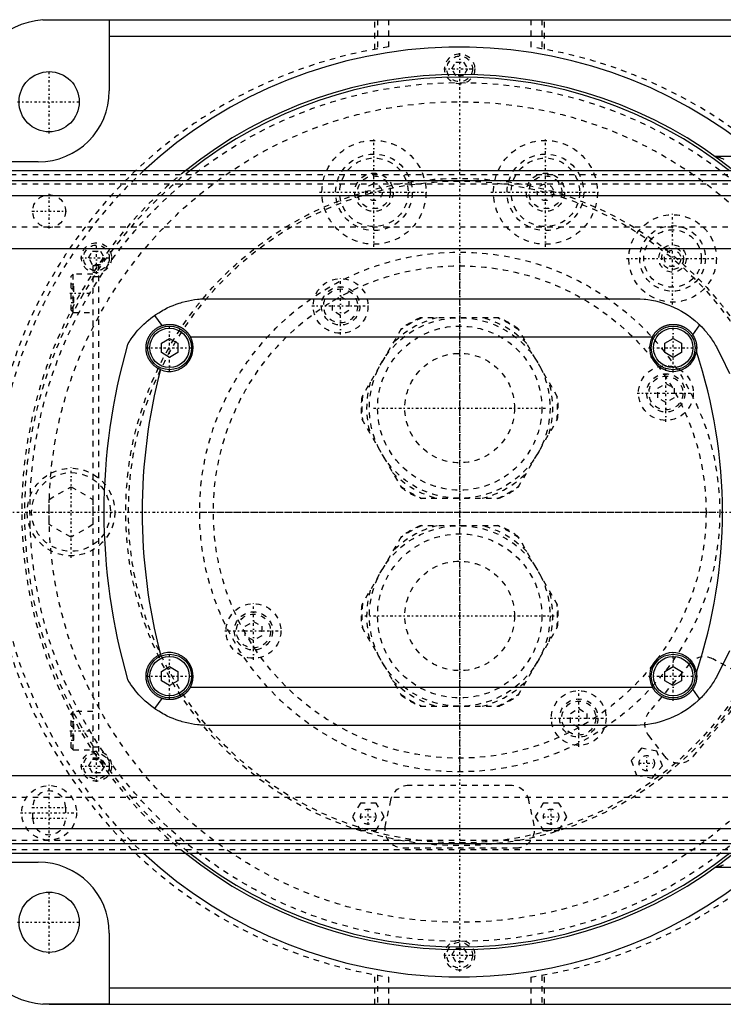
# Model space of a CAD drawing. Extents: x -602 to 139, y -105 to 105.
# Tile 12 of 13: x -80 to 48, y -90 to 90. Entities that reach past the tile are written whole.
import ezdxf

# ---------------------------------------------------------------- set-up
doc = ezdxf.new("R2010")
doc.units = 0
doc.linetypes.add('CENTER', pattern=[1.5, 0.45, -0.5, 0.05, -0.5])
doc.linetypes.add('DASHED', pattern=[2, 1, -1])
for name, color, linetype in [('AM_0', 7, 'CONTINUOUS'), ('AM_3', 7, 'DASHED'), ('AM_7', 7, 'CENTER')]:
    doc.layers.add(name, color=color, linetype=linetype)

msp = doc.modelspace()

# ---------------------------------------------------------------- linework, layer by layer
at = {"layer": 'AM_0', "color": 7, "linetype": 'CONTINUOUS'}
for p, q in [((-75, 90), (75, 90)), ((-76.12, 89.96), (-64, 89.96)), ((-64, 89.96), (-64, 77)), ((-64, 87), (64, 87)), ((123, 65), (46.64, 65)), ((-77, 64), (-89.96, 64)), ((50, 62.39), (-340, 62.39)), ((-340, 60.6), (50, 60.6)), ((-340, 57.89), (50, 57.89)), ((-340, 48.19), (50, 48.19)), ((-46, 39), (32, 39)), ((-55.72, 35.94), (-54.39, 34.07)), ((42.58, 32.38), (43.84, 34.2)), ((-54.5, 30.87), (-53, 31.73)), ((-54.5, 29.13), (-54.5, 30.87)), ((-53, 31.73), (-51.5, 30.87)), ((-51.5, 30.87), (-51.5, 29.13)), ((-49.19, 32), (35.19, 32)), ((37.5, 30.87), (39, 31.73)), ((37.5, 29.13), (37.5, 30.87)), ((39, 31.73), (40.5, 30.87)), ((40.5, 30.87), (40.5, 29.13)), ((-53, 28.27), (-54.5, 29.13)), ((-51.5, 29.13), (-53, 28.27)), ((39, 28.27), (37.5, 29.13)), ((40.5, 29.13), (39, 28.27)), ((-54.5, -29.13), (-53, -28.27)), ((-53, -28.27), (-51.5, -29.13)), ((37.5, -29.13), (39, -28.27)), ((39, -28.27), (40.5, -29.13)), ((-54.5, -30.87), (-54.5, -29.13)), ((-51.5, -29.13), (-51.5, -30.87)), ((37.5, -30.87), (37.5, -29.13)), ((40.5, -29.13), (40.5, -30.87)), ((-53, -31.73), (-54.5, -30.87)), ((-51.5, -30.87), (-53, -31.73)), ((-49.19, -32), (35.19, -32)), ((39, -31.73), (37.5, -30.87)), ((40.5, -30.87), (39, -31.73)), ((43.84, -34.2), (42.58, -32.38)), ((-54.39, -34.07), (-55.72, -35.94)), ((32, -39), (-46, -39)), ((-340, -48.19), (50, -48.19)), ((-340, -57.89), (50, -57.89)), ((-340, -60.6), (50, -60.6)), ((-340, -62.39), (50, -62.39)), ((-89.96, -64), (-77, -64)), ((123, -65), (46.64, -65)), ((-64, -77), (-64, -89.96)), ((-64, -87), (64, -87)), ((-64, -89.96), (-76.12, -89.96)), ((-75, -90), (75, -90))]:
    msp.add_line(p, q, dxfattribs=at)
for points in [[(-76.12, 89.96, 0), (-75.93, 89.97, 0), (-75.56, 89.99, 0), (-75.18, 90, 0), (-75, 90, 0)], [(-55.72, 35.94, 0), (-55.48, 36.11, 0), (-54.98, 36.44, 0), (-54.46, 36.74, 0), (-54.2, 36.89, 0), (-53.94, 37.03, 0), (-53.41, 37.3, 0), (-52.88, 37.55, 0), (-52.33, 37.78, 0), (-51.78, 37.99, 0), (-51.23, 38.18, 0), (-50.95, 38.26, 0), (-50.68, 38.34, 0), (-50.12, 38.49, 0), (-49.56, 38.62, 0), (-49, 38.73, 0), (-48.45, 38.82, 0), (-47.89, 38.89, 0), (-47.62, 38.92, 0), (-47.34, 38.95, 0), (-46.8, 38.98, 0), (-46.27, 39, 0), (-46, 39, 0)], [(32, 39, 0), (32.33, 39, 0), (33, 38.97, 0), (33.69, 38.92, 0), (34.03, 38.88, 0), (34.38, 38.83, 0), (35.07, 38.72, 0), (35.77, 38.58, 0), (36.46, 38.4, 0), (37.16, 38.2, 0), (37.85, 37.96, 0), (38.19, 37.83, 0), (38.53, 37.7, 0), (39.21, 37.4, 0), (39.87, 37.07, 0), (40.52, 36.71, 0), (41.16, 36.32, 0), (41.78, 35.91, 0), (42.08, 35.69, 0), (42.38, 35.46, 0), (42.96, 34.99, 0), (43.55, 34.48, 0), (43.84, 34.2, 0)], [(-60.65, 30.62, 0), (-60.65, 30.62, 0), (-60.65, 30.62, 0), (-60.65, 30.63, 0), (-60.64, 30.63, 0), (-60.64, 30.64, 0), (-60.64, 30.65, 0), (-60.63, 30.66, 0), (-60.62, 30.68, 0), (-60.61, 30.7, 0), (-60.59, 30.72, 0), (-60.59, 30.73, 0), (-60.58, 30.74, 0), (-60.57, 30.76, 0), (-60.55, 30.79, 0), (-60.53, 30.82, 0), (-60.52, 30.85, 0), (-60.5, 30.88, 0), (-60.49, 30.9, 0), (-60.48, 30.91, 0), (-60.45, 30.95, 0), (-60.43, 30.98, 0), (-60.42, 31, 0), (-60.41, 31.02, 0), (-60.39, 31.06, 0), (-60.36, 31.09, 0), (-60.35, 31.11, 0), (-60.34, 31.13, 0), (-60.31, 31.17, 0), (-60.29, 31.21, 0), (-60.26, 31.26, 0), (-60.23, 31.3, 0), (-60.2, 31.34, 0), (-60.19, 31.36, 0), (-60.17, 31.39, 0), (-60.14, 31.43, 0), (-60.11, 31.48, 0), (-60.01, 31.64, 0), (-59.81, 31.91, 0), (-59.59, 32.21, 0), (-59.35, 32.53, 0), (-59.21, 32.7, 0), (-59.07, 32.87, 0), (-58.77, 33.22, 0), (-58.43, 33.59, 0), (-58.07, 33.97, 0), (-57.69, 34.35, 0), (-57.28, 34.72, 0), (-57.07, 34.9, 0), (-56.86, 35.08, 0), (-56.41, 35.44, 0), (-55.96, 35.78, 0), (-55.72, 35.94, 0)], [(-54.39, 34.07, 0), (-54.36, 34.08, 0), (-54.31, 34.1, 0), (-54.26, 34.11, 0), (-54.23, 34.12, 0), (-54.2, 34.13, 0), (-54.15, 34.14, 0), (-54.09, 34.16, 0), (-54.03, 34.17, 0), (-53.98, 34.19, 0), (-53.92, 34.2, 0), (-53.9, 34.21, 0), (-53.87, 34.21, 0), (-53.81, 34.22, 0), (-53.76, 34.23, 0), (-53.7, 34.24, 0), (-53.64, 34.25, 0), (-53.59, 34.26, 0), (-53.56, 34.26, 0), (-53.53, 34.27, 0), (-53.48, 34.27, 0), (-53.42, 34.28, 0), (-53.39, 34.28, 0), (-53.37, 34.28, 0), (-53.31, 34.29, 0), (-53.25, 34.29, 0), (-53.23, 34.29, 0), (-53.2, 34.3, 0), (-53.14, 34.3, 0), (-53.09, 34.3, 0), (-53.03, 34.3, 0), (-52.98, 34.3, 0), (-52.93, 34.3, 0), (-52.9, 34.3, 0), (-52.87, 34.3, 0), (-52.82, 34.3, 0), (-52.76, 34.29, 0), (-52.7, 34.29, 0), (-52.65, 34.29, 0), (-52.59, 34.28, 0), (-52.57, 34.28, 0), (-52.54, 34.28, 0), (-52.48, 34.27, 0), (-52.43, 34.26, 0), (-52.37, 34.25, 0), (-52.31, 34.25, 0), (-52.26, 34.24, 0), (-52.23, 34.23, 0), (-52.2, 34.23, 0), (-52.15, 34.21, 0), (-52.09, 34.2, 0), (-52.04, 34.19, 0), (-51.98, 34.18, 0), (-51.92, 34.16, 0), (-51.9, 34.16, 0), (-51.87, 34.15, 0), (-51.81, 34.13, 0), (-51.76, 34.12, 0), (-51.7, 34.1, 0), (-51.65, 34.08, 0), (-51.6, 34.06, 0), (-51.57, 34.05, 0), (-51.54, 34.05, 0), (-51.49, 34.03, 0), (-51.43, 34, 0), (-51.41, 33.99, 0), (-51.38, 33.98, 0), (-51.33, 33.96, 0), (-51.28, 33.94, 0), (-51.25, 33.93, 0), (-51.22, 33.92, 0), (-51.17, 33.89, 0), (-51.12, 33.87, 0), (-51.07, 33.84, 0), (-51.02, 33.82, 0), (-50.97, 33.79, 0), (-50.94, 33.77, 0), (-50.92, 33.76, 0), (-50.87, 33.73, 0), (-50.82, 33.7, 0), (-50.77, 33.68, 0), (-50.72, 33.65, 0), (-50.67, 33.61, 0), (-50.65, 33.6, 0), (-50.62, 33.58, 0), (-50.58, 33.55, 0), (-50.53, 33.52, 0), (-50.48, 33.49, 0), (-50.44, 33.45, 0), (-50.39, 33.42, 0), (-50.37, 33.4, 0), (-50.35, 33.39, 0), (-50.31, 33.35, 0), (-50.26, 33.32, 0), (-50.22, 33.28, 0), (-50.18, 33.24, 0), (-50.14, 33.21, 0), (-50.12, 33.19, 0), (-50.09, 33.17, 0), (-50.05, 33.13, 0), (-50.01, 33.09, 0), (-49.98, 33.06, 0), (-49.94, 33.02, 0), (-49.9, 32.98, 0), (-49.88, 32.96, 0), (-49.86, 32.94, 0), (-49.82, 32.9, 0), (-49.79, 32.86, 0), (-49.77, 32.84, 0), (-49.75, 32.82, 0), (-49.72, 32.77, 0), (-49.68, 32.73, 0), (-49.66, 32.71, 0), (-49.64, 32.69, 0), (-49.61, 32.64, 0), (-49.58, 32.6, 0), (-49.54, 32.56, 0), (-49.51, 32.51, 0), (-49.48, 32.46, 0), (-49.46, 32.44, 0), (-49.44, 32.42, 0), (-49.41, 32.37, 0), (-49.38, 32.32, 0), (-49.35, 32.27, 0), (-49.32, 32.22, 0), (-49.29, 32.18, 0), (-49.28, 32.15, 0), (-49.26, 32.13, 0), (-49.23, 32.08, 0), (-49.21, 32.03, 0), (-49.19, 32, 0)], [(35.19, 32, 0), (35.21, 32.04, 0), (35.25, 32.11, 0), (35.3, 32.18, 0), (35.32, 32.22, 0), (35.34, 32.25, 0), (35.38, 32.33, 0), (35.43, 32.4, 0), (35.48, 32.46, 0), (35.52, 32.53, 0), (35.57, 32.6, 0), (35.6, 32.63, 0), (35.62, 32.66, 0), (35.67, 32.73, 0), (35.73, 32.79, 0), (35.78, 32.85, 0), (35.83, 32.91, 0), (35.89, 32.97, 0), (35.92, 33, 0), (35.94, 33.03, 0), (36, 33.08, 0), (36.06, 33.14, 0), (36.09, 33.16, 0), (36.12, 33.19, 0), (36.18, 33.25, 0), (36.24, 33.3, 0), (36.27, 33.32, 0), (36.3, 33.35, 0), (36.37, 33.4, 0), (36.43, 33.45, 0), (36.5, 33.5, 0), (36.57, 33.55, 0), (36.64, 33.59, 0), (36.67, 33.62, 0), (36.71, 33.64, 0), (36.78, 33.68, 0), (36.85, 33.72, 0), (36.92, 33.77, 0), (37, 33.8, 0), (37.07, 33.84, 0), (37.11, 33.86, 0), (37.15, 33.88, 0), (37.22, 33.92, 0), (37.3, 33.95, 0), (37.38, 33.98, 0), (37.46, 34.01, 0), (37.53, 34.04, 0), (37.57, 34.06, 0), (37.61, 34.07, 0), (37.69, 34.1, 0), (37.77, 34.12, 0), (37.85, 34.14, 0), (37.93, 34.17, 0), (38.02, 34.19, 0), (38.06, 34.2, 0), (38.1, 34.2, 0), (38.18, 34.22, 0), (38.26, 34.24, 0), (38.34, 34.25, 0), (38.42, 34.26, 0), (38.51, 34.27, 0), (38.55, 34.28, 0), (38.59, 34.28, 0), (38.67, 34.29, 0), (38.75, 34.29, 0), (38.79, 34.29, 0), (38.83, 34.3, 0), (38.91, 34.3, 0), (38.99, 34.3, 0), (39.03, 34.3, 0), (39.07, 34.3, 0), (39.15, 34.3, 0), (39.23, 34.29, 0), (39.31, 34.29, 0), (39.39, 34.28, 0), (39.48, 34.27, 0), (39.52, 34.27, 0), (39.56, 34.26, 0), (39.64, 34.25, 0), (39.72, 34.24, 0), (39.8, 34.22, 0), (39.88, 34.21, 0), (39.97, 34.19, 0), (40.01, 34.18, 0), (40.05, 34.17, 0), (40.13, 34.15, 0), (40.21, 34.13, 0), (40.29, 34.1, 0), (40.37, 34.08, 0), (40.45, 34.05, 0), (40.49, 34.03, 0), (40.53, 34.02, 0), (40.61, 33.99, 0), (40.68, 33.96, 0), (40.76, 33.92, 0), (40.84, 33.89, 0), (40.91, 33.85, 0), (40.95, 33.83, 0), (40.99, 33.81, 0), (41.06, 33.77, 0), (41.13, 33.73, 0), (41.21, 33.69, 0), (41.28, 33.65, 0), (41.35, 33.6, 0), (41.38, 33.58, 0), (41.42, 33.56, 0), (41.48, 33.51, 0), (41.55, 33.46, 0), (41.58, 33.44, 0), (41.62, 33.41, 0), (41.68, 33.36, 0), (41.75, 33.31, 0), (41.78, 33.28, 0), (41.81, 33.26, 0), (41.87, 33.2, 0), (41.93, 33.15, 0), (41.99, 33.09, 0), (42.04, 33.04, 0), (42.1, 32.98, 0), (42.13, 32.95, 0), (42.15, 32.92, 0), (42.21, 32.86, 0), (42.26, 32.8, 0), (42.31, 32.74, 0), (42.36, 32.68, 0), (42.42, 32.61, 0), (42.44, 32.58, 0), (42.46, 32.55, 0), (42.51, 32.48, 0), (42.56, 32.41, 0), (42.58, 32.38, 0)], [(-54.66, 26.03, 0), (-54.7, 26.05, 0), (-54.79, 26.09, 0), (-54.88, 26.13, 0), (-54.92, 26.15, 0), (-54.97, 26.18, 0), (-55.05, 26.22, 0), (-55.14, 26.27, 0), (-55.22, 26.32, 0), (-55.31, 26.37, 0), (-55.39, 26.42, 0), (-55.43, 26.45, 0), (-55.47, 26.48, 0), (-55.55, 26.54, 0), (-55.63, 26.59, 0), (-55.7, 26.66, 0), (-55.78, 26.72, 0), (-55.85, 26.78, 0), (-55.89, 26.81, 0), (-55.92, 26.84, 0), (-55.99, 26.91, 0), (-56.06, 26.98, 0), (-56.09, 27.01, 0), (-56.13, 27.05, 0), (-56.19, 27.12, 0), (-56.26, 27.19, 0), (-56.29, 27.23, 0), (-56.32, 27.26, 0), (-56.38, 27.34, 0), (-56.44, 27.41, 0), (-56.49, 27.49, 0), (-56.55, 27.57, 0), (-56.6, 27.65, 0), (-56.63, 27.69, 0), (-56.65, 27.73, 0), (-56.7, 27.81, 0), (-56.75, 27.89, 0), (-56.79, 27.98, 0), (-56.84, 28.06, 0), (-56.88, 28.14, 0), (-56.9, 28.19, 0), (-56.92, 28.23, 0), (-56.96, 28.32, 0), (-56.99, 28.41, 0), (-57.03, 28.49, 0), (-57.06, 28.58, 0), (-57.09, 28.67, 0), (-57.1, 28.72, 0), (-57.12, 28.76, 0), (-57.15, 28.86, 0), (-57.17, 28.95, 0), (-57.19, 29.04, 0), (-57.21, 29.13, 0), (-57.23, 29.23, 0), (-57.24, 29.27, 0), (-57.25, 29.32, 0), (-57.26, 29.42, 0), (-57.27, 29.51, 0), (-57.28, 29.61, 0), (-57.29, 29.7, 0), (-57.3, 29.8, 0), (-57.3, 29.85, 0), (-57.3, 29.89, 0), (-57.3, 29.99, 0), (-57.3, 30.09, 0), (-57.3, 30.14, 0), (-57.3, 30.18, 0), (-57.29, 30.28, 0), (-57.28, 30.38, 0), (-57.28, 30.43, 0), (-57.27, 30.48, 0), (-57.26, 30.57, 0), (-57.25, 30.67, 0), (-57.23, 30.77, 0), (-57.21, 30.86, 0), (-57.19, 30.96, 0), (-57.18, 31.01, 0), (-57.17, 31.05, 0), (-57.14, 31.15, 0), (-57.12, 31.24, 0), (-57.09, 31.33, 0), (-57.06, 31.43, 0), (-57.02, 31.52, 0), (-57.01, 31.56, 0), (-56.99, 31.61, 0), (-56.95, 31.7, 0), (-56.91, 31.79, 0), (-56.87, 31.87, 0), (-56.83, 31.96, 0), (-56.78, 32.05, 0), (-56.76, 32.09, 0), (-56.73, 32.13, 0), (-56.68, 32.22, 0), (-56.63, 32.3, 0), (-56.58, 32.38, 0), (-56.53, 32.46, 0), (-56.47, 32.54, 0), (-56.44, 32.58, 0), (-56.41, 32.62, 0), (-56.35, 32.69, 0), (-56.29, 32.77, 0), (-56.23, 32.84, 0), (-56.17, 32.91, 0), (-56.1, 32.98, 0), (-56.07, 33.01, 0), (-56.03, 33.05, 0), (-55.97, 33.11, 0), (-55.9, 33.18, 0), (-55.86, 33.21, 0), (-55.82, 33.24, 0), (-55.75, 33.3, 0), (-55.68, 33.36, 0), (-55.64, 33.39, 0), (-55.6, 33.42, 0), (-55.53, 33.48, 0), (-55.45, 33.53, 0), (-55.37, 33.59, 0), (-55.29, 33.64, 0), (-55.21, 33.69, 0), (-55.17, 33.71, 0), (-55.13, 33.74, 0), (-55.05, 33.78, 0), (-54.96, 33.83, 0), (-54.88, 33.87, 0), (-54.79, 33.91, 0), (-54.7, 33.95, 0), (-54.66, 33.97, 0), (-54.62, 33.99, 0), (-54.53, 34.02, 0), (-54.44, 34.05, 0), (-54.39, 34.07, 0)], [(43.84, 34.2, 0), (43.95, 34.1, 0), (44.15, 33.89, 0), (44.35, 33.68, 0), (44.45, 33.58, 0), (44.55, 33.47, 0), (44.74, 33.26, 0), (44.93, 33.04, 0), (45.12, 32.82, 0), (45.3, 32.59, 0), (45.48, 32.36, 0), (45.57, 32.25, 0), (45.65, 32.13, 0), (45.82, 31.9, 0), (45.99, 31.66, 0), (46.15, 31.42, 0), (46.31, 31.17, 0), (46.47, 30.93, 0), (46.54, 30.8, 0), (46.62, 30.68, 0), (46.76, 30.43, 0), (46.91, 30.17, 0), (46.98, 30.04, 0)], [(42.58, 32.38, 0), (42.63, 32.3, 0), (42.72, 32.15, 0), (42.81, 32, 0), (42.85, 31.92, 0), (42.89, 31.84, 0), (42.96, 31.68, 0), (43.03, 31.51, 0), (43.08, 31.35, 0), (43.14, 31.18, 0), (43.18, 31.01, 0), (43.2, 30.92, 0), (43.22, 30.84, 0), (43.25, 30.66, 0), (43.27, 30.49, 0), (43.29, 30.31, 0), (43.3, 30.13, 0), (43.3, 29.96, 0), (43.3, 29.87, 0), (43.29, 29.78, 0), (43.28, 29.61, 0), (43.26, 29.43, 0), (43.25, 29.34, 0)], [(46.98, 30.04, 0), (47.78, 28.5, 0), (49.26, 25.34, 0)], [(-54.39, -34.07, 0), (-54.44, -34.05, 0), (-54.53, -34.02, 0), (-54.62, -33.99, 0), (-54.66, -33.97, 0), (-54.7, -33.95, 0), (-54.79, -33.91, 0), (-54.88, -33.87, 0), (-54.96, -33.83, 0), (-55.05, -33.78, 0), (-55.13, -33.74, 0), (-55.17, -33.71, 0), (-55.21, -33.69, 0), (-55.29, -33.64, 0), (-55.37, -33.59, 0), (-55.45, -33.53, 0), (-55.53, -33.48, 0), (-55.6, -33.42, 0), (-55.64, -33.39, 0), (-55.68, -33.36, 0), (-55.75, -33.3, 0), (-55.82, -33.24, 0), (-55.86, -33.21, 0), (-55.9, -33.18, 0), (-55.96, -33.11, 0), (-56.03, -33.05, 0), (-56.07, -33.01, 0), (-56.1, -32.98, 0), (-56.17, -32.91, 0), (-56.23, -32.84, 0), (-56.29, -32.77, 0), (-56.35, -32.69, 0), (-56.41, -32.62, 0), (-56.44, -32.58, 0), (-56.47, -32.54, 0), (-56.53, -32.46, 0), (-56.58, -32.38, 0), (-56.63, -32.3, 0), (-56.69, -32.22, 0), (-56.73, -32.13, 0), (-56.76, -32.09, 0), (-56.78, -32.05, 0), (-56.83, -31.96, 0), (-56.87, -31.87, 0), (-56.91, -31.79, 0), (-56.95, -31.7, 0), (-56.99, -31.61, 0), (-57.01, -31.56, 0), (-57.02, -31.52, 0), (-57.06, -31.43, 0), (-57.09, -31.33, 0), (-57.12, -31.24, 0), (-57.14, -31.14, 0), (-57.17, -31.05, 0), (-57.18, -31, 0), (-57.19, -30.95, 0), (-57.21, -30.86, 0), (-57.23, -30.76, 0), (-57.25, -30.67, 0), (-57.26, -30.57, 0), (-57.27, -30.47, 0), (-57.28, -30.43, 0), (-57.28, -30.38, 0), (-57.29, -30.28, 0), (-57.3, -30.18, 0), (-57.3, -30.14, 0), (-57.3, -30.09, 0), (-57.3, -29.99, 0), (-57.3, -29.9, 0), (-57.3, -29.85, 0), (-57.3, -29.8, 0), (-57.29, -29.7, 0), (-57.28, -29.61, 0), (-57.27, -29.51, 0), (-57.26, -29.42, 0), (-57.25, -29.32, 0), (-57.24, -29.27, 0), (-57.23, -29.23, 0), (-57.21, -29.13, 0), (-57.19, -29.04, 0), (-57.17, -28.95, 0), (-57.14, -28.86, 0), (-57.12, -28.76, 0), (-57.1, -28.72, 0), (-57.09, -28.67, 0), (-57.06, -28.58, 0), (-57.03, -28.49, 0), (-56.99, -28.41, 0), (-56.96, -28.32, 0), (-56.92, -28.23, 0), (-56.9, -28.19, 0), (-56.88, -28.14, 0), (-56.84, -28.06, 0), (-56.79, -27.98, 0), (-56.75, -27.89, 0), (-56.7, -27.81, 0), (-56.65, -27.73, 0), (-56.63, -27.69, 0), (-56.6, -27.65, 0), (-56.55, -27.57, 0), (-56.49, -27.49, 0), (-56.44, -27.41, 0), (-56.38, -27.34, 0), (-56.32, -27.26, 0), (-56.29, -27.23, 0), (-56.26, -27.19, 0), (-56.19, -27.12, 0), (-56.13, -27.05, 0), (-56.09, -27.01, 0), (-56.06, -26.98, 0), (-55.99, -26.91, 0), (-55.92, -26.84, 0), (-55.89, -26.81, 0), (-55.85, -26.78, 0), (-55.78, -26.72, 0), (-55.7, -26.65, 0), (-55.63, -26.59, 0), (-55.55, -26.54, 0), (-55.47, -26.48, 0), (-55.43, -26.45, 0), (-55.39, -26.42, 0), (-55.31, -26.37, 0), (-55.22, -26.32, 0), (-55.14, -26.27, 0), (-55.05, -26.22, 0), (-54.97, -26.18, 0), (-54.92, -26.15, 0), (-54.88, -26.13, 0), (-54.79, -26.09, 0), (-54.7, -26.05, 0), (-54.66, -26.03, 0)], [(49.26, -25.35, 0), (47.78, -28.5, 0), (46.98, -30.04, 0)], [(43.25, -29.34, 0), (43.26, -29.43, 0), (43.28, -29.61, 0), (43.29, -29.78, 0), (43.3, -29.87, 0), (43.3, -29.96, 0), (43.3, -30.13, 0), (43.29, -30.31, 0), (43.27, -30.49, 0), (43.25, -30.66, 0), (43.22, -30.83, 0), (43.2, -30.92, 0), (43.18, -31.01, 0), (43.14, -31.18, 0), (43.08, -31.35, 0), (43.03, -31.51, 0), (42.96, -31.68, 0), (42.89, -31.84, 0), (42.85, -31.92, 0), (42.81, -32, 0), (42.72, -32.15, 0), (42.63, -32.3, 0), (42.58, -32.38, 0)], [(46.98, -30.04, 0), (46.91, -30.17, 0), (46.76, -30.43, 0), (46.61, -30.68, 0), (46.54, -30.81, 0), (46.46, -30.94, 0), (46.31, -31.18, 0), (46.15, -31.43, 0), (45.98, -31.67, 0), (45.81, -31.91, 0), (45.64, -32.14, 0), (45.56, -32.26, 0), (45.47, -32.37, 0), (45.29, -32.6, 0), (45.11, -32.82, 0), (44.92, -33.05, 0), (44.73, -33.26, 0), (44.54, -33.48, 0), (44.44, -33.58, 0), (44.35, -33.69, 0), (44.15, -33.89, 0), (43.94, -34.1, 0), (43.84, -34.2, 0)], [(-55.72, -35.94, 0), (-55.99, -35.76, 0), (-56.5, -35.37, 0), (-56.99, -34.97, 0), (-57.22, -34.77, 0), (-57.44, -34.57, 0), (-57.86, -34.18, 0), (-58.25, -33.78, 0), (-58.61, -33.4, 0), (-58.93, -33.03, 0), (-59.22, -32.68, 0), (-59.36, -32.52, 0), (-59.48, -32.35, 0), (-59.72, -32.04, 0), (-59.93, -31.74, 0), (-60.12, -31.47, 0), (-60.22, -31.32, 0), (-60.25, -31.28, 0), (-60.27, -31.24, 0), (-60.28, -31.22, 0), (-60.3, -31.2, 0), (-60.32, -31.16, 0), (-60.34, -31.12, 0), (-60.37, -31.09, 0), (-60.39, -31.05, 0), (-60.41, -31.02, 0), (-60.42, -31, 0), (-60.43, -30.99, 0), (-60.45, -30.96, 0), (-60.47, -30.93, 0), (-60.48, -30.91, 0), (-60.48, -30.9, 0), (-60.5, -30.87, 0), (-60.52, -30.84, 0), (-60.53, -30.83, 0), (-60.53, -30.82, 0), (-60.55, -30.79, 0), (-60.56, -30.77, 0), (-60.58, -30.75, 0), (-60.59, -30.73, 0), (-60.6, -30.71, 0), (-60.6, -30.7, 0), (-60.61, -30.69, 0), (-60.62, -30.68, 0), (-60.63, -30.66, 0), (-60.63, -30.65, 0), (-60.64, -30.64, 0), (-60.64, -30.63, 0), (-60.65, -30.63, 0), (-60.65, -30.63, 0), (-60.65, -30.62, 0), (-60.65, -30.62, 0), (-60.65, -30.62, 0)], [(-49.19, -32, 0), (-49.21, -32.03, 0), (-49.23, -32.08, 0), (-49.26, -32.13, 0), (-49.28, -32.15, 0), (-49.29, -32.18, 0), (-49.32, -32.22, 0), (-49.35, -32.27, 0), (-49.38, -32.32, 0), (-49.41, -32.37, 0), (-49.44, -32.42, 0), (-49.46, -32.44, 0), (-49.48, -32.46, 0), (-49.51, -32.51, 0), (-49.54, -32.56, 0), (-49.58, -32.6, 0), (-49.61, -32.64, 0), (-49.64, -32.69, 0), (-49.66, -32.71, 0), (-49.68, -32.73, 0), (-49.72, -32.77, 0), (-49.75, -32.82, 0), (-49.77, -32.84, 0), (-49.79, -32.86, 0), (-49.82, -32.9, 0), (-49.86, -32.94, 0), (-49.88, -32.96, 0), (-49.9, -32.98, 0), (-49.94, -33.02, 0), (-49.98, -33.06, 0), (-50.01, -33.09, 0), (-50.05, -33.13, 0), (-50.09, -33.17, 0), (-50.12, -33.19, 0), (-50.14, -33.21, 0), (-50.18, -33.24, 0), (-50.22, -33.28, 0), (-50.26, -33.32, 0), (-50.31, -33.35, 0), (-50.35, -33.39, 0), (-50.37, -33.4, 0), (-50.39, -33.42, 0), (-50.44, -33.45, 0), (-50.48, -33.49, 0), (-50.53, -33.52, 0), (-50.58, -33.55, 0), (-50.62, -33.58, 0), (-50.65, -33.6, 0), (-50.67, -33.61, 0), (-50.72, -33.65, 0), (-50.77, -33.68, 0), (-50.82, -33.7, 0), (-50.87, -33.73, 0), (-50.92, -33.76, 0), (-50.94, -33.77, 0), (-50.97, -33.79, 0), (-51.02, -33.82, 0), (-51.07, -33.84, 0), (-51.12, -33.87, 0), (-51.17, -33.89, 0), (-51.22, -33.92, 0), (-51.25, -33.93, 0), (-51.28, -33.94, 0), (-51.33, -33.96, 0), (-51.38, -33.98, 0), (-51.41, -33.99, 0), (-51.43, -34, 0), (-51.49, -34.03, 0), (-51.54, -34.05, 0), (-51.57, -34.05, 0), (-51.6, -34.06, 0), (-51.65, -34.08, 0), (-51.7, -34.1, 0), (-51.76, -34.12, 0), (-51.81, -34.13, 0), (-51.87, -34.15, 0), (-51.9, -34.16, 0), (-51.92, -34.16, 0), (-51.98, -34.18, 0), (-52.04, -34.19, 0), (-52.09, -34.2, 0), (-52.15, -34.21, 0), (-52.2, -34.23, 0), (-52.23, -34.23, 0), (-52.26, -34.24, 0), (-52.31, -34.25, 0), (-52.37, -34.25, 0), (-52.43, -34.26, 0), (-52.48, -34.27, 0), (-52.54, -34.28, 0), (-52.57, -34.28, 0), (-52.59, -34.28, 0), (-52.65, -34.29, 0), (-52.7, -34.29, 0), (-52.76, -34.29, 0), (-52.82, -34.3, 0), (-52.87, -34.3, 0), (-52.9, -34.3, 0), (-52.93, -34.3, 0), (-52.98, -34.3, 0), (-53.03, -34.3, 0), (-53.09, -34.3, 0), (-53.14, -34.3, 0), (-53.2, -34.3, 0), (-53.23, -34.29, 0), (-53.25, -34.29, 0), (-53.31, -34.29, 0), (-53.37, -34.28, 0), (-53.39, -34.28, 0), (-53.42, -34.28, 0), (-53.48, -34.27, 0), (-53.53, -34.27, 0), (-53.56, -34.26, 0), (-53.59, -34.26, 0), (-53.64, -34.25, 0), (-53.7, -34.24, 0), (-53.76, -34.23, 0), (-53.81, -34.22, 0), (-53.87, -34.21, 0), (-53.9, -34.21, 0), (-53.92, -34.2, 0), (-53.98, -34.19, 0), (-54.03, -34.17, 0), (-54.09, -34.16, 0), (-54.15, -34.14, 0), (-54.2, -34.13, 0), (-54.23, -34.12, 0), (-54.26, -34.11, 0), (-54.31, -34.1, 0), (-54.36, -34.08, 0), (-54.39, -34.07, 0)], [(42.58, -32.38, 0), (42.56, -32.41, 0), (42.51, -32.48, 0), (42.46, -32.55, 0), (42.44, -32.58, 0), (42.42, -32.61, 0), (42.36, -32.68, 0), (42.31, -32.74, 0), (42.26, -32.8, 0), (42.21, -32.86, 0), (42.15, -32.92, 0), (42.13, -32.95, 0), (42.1, -32.98, 0), (42.04, -33.04, 0), (41.99, -33.09, 0), (41.93, -33.15, 0), (41.87, -33.2, 0), (41.81, -33.26, 0), (41.78, -33.28, 0), (41.75, -33.31, 0), (41.68, -33.36, 0), (41.62, -33.41, 0), (41.58, -33.44, 0), (41.55, -33.46, 0), (41.48, -33.51, 0), (41.42, -33.56, 0), (41.38, -33.58, 0), (41.35, -33.6, 0), (41.28, -33.65, 0), (41.21, -33.69, 0), (41.13, -33.73, 0), (41.06, -33.77, 0), (40.99, -33.81, 0), (40.95, -33.83, 0), (40.91, -33.85, 0), (40.84, -33.89, 0), (40.76, -33.92, 0), (40.68, -33.96, 0), (40.61, -33.99, 0), (40.53, -34.02, 0), (40.49, -34.03, 0), (40.45, -34.05, 0), (40.37, -34.08, 0), (40.29, -34.1, 0), (40.21, -34.13, 0), (40.13, -34.15, 0), (40.05, -34.17, 0), (40.01, -34.18, 0), (39.97, -34.19, 0), (39.88, -34.21, 0), (39.8, -34.22, 0), (39.72, -34.24, 0), (39.64, -34.25, 0), (39.56, -34.26, 0), (39.52, -34.27, 0), (39.48, -34.27, 0), (39.39, -34.28, 0), (39.31, -34.29, 0), (39.23, -34.29, 0), (39.15, -34.3, 0), (39.07, -34.3, 0), (39.03, -34.3, 0), (38.99, -34.3, 0), (38.91, -34.3, 0), (38.83, -34.3, 0), (38.79, -34.29, 0), (38.75, -34.29, 0), (38.67, -34.29, 0), (38.59, -34.28, 0), (38.55, -34.28, 0), (38.51, -34.27, 0), (38.42, -34.26, 0), (38.34, -34.25, 0), (38.26, -34.24, 0), (38.18, -34.22, 0), (38.1, -34.2, 0), (38.06, -34.2, 0), (38.02, -34.19, 0), (37.93, -34.17, 0), (37.85, -34.14, 0), (37.77, -34.12, 0), (37.69, -34.1, 0), (37.61, -34.07, 0), (37.57, -34.06, 0), (37.53, -34.04, 0), (37.46, -34.01, 0), (37.38, -33.98, 0), (37.3, -33.95, 0), (37.22, -33.92, 0), (37.15, -33.88, 0), (37.11, -33.86, 0), (37.07, -33.84, 0), (37, -33.8, 0), (36.92, -33.77, 0), (36.85, -33.72, 0), (36.78, -33.68, 0), (36.71, -33.64, 0), (36.67, -33.62, 0), (36.64, -33.59, 0), (36.57, -33.55, 0), (36.5, -33.5, 0), (36.43, -33.45, 0), (36.37, -33.4, 0), (36.3, -33.35, 0), (36.27, -33.32, 0), (36.24, -33.3, 0), (36.18, -33.25, 0), (36.12, -33.19, 0), (36.09, -33.16, 0), (36.06, -33.14, 0), (36, -33.08, 0), (35.94, -33.03, 0), (35.92, -33, 0), (35.89, -32.97, 0), (35.83, -32.91, 0), (35.78, -32.85, 0), (35.73, -32.79, 0), (35.67, -32.73, 0), (35.62, -32.66, 0), (35.6, -32.63, 0), (35.57, -32.6, 0), (35.52, -32.53, 0), (35.48, -32.46, 0), (35.43, -32.4, 0), (35.38, -32.33, 0), (35.34, -32.25, 0), (35.32, -32.22, 0), (35.3, -32.18, 0), (35.25, -32.11, 0), (35.21, -32.04, 0), (35.19, -32, 0)], [(43.84, -34.2, 0), (43.55, -34.48, 0), (42.96, -34.99, 0), (42.38, -35.46, 0), (42.08, -35.69, 0), (41.78, -35.91, 0), (41.16, -36.32, 0), (40.52, -36.71, 0), (39.87, -37.07, 0), (39.21, -37.4, 0), (38.53, -37.7, 0), (38.19, -37.83, 0), (37.85, -37.96, 0), (37.16, -38.2, 0), (36.46, -38.4, 0), (35.77, -38.58, 0), (35.07, -38.72, 0), (34.38, -38.83, 0), (34.03, -38.88, 0), (33.69, -38.92, 0), (33, -38.97, 0), (32.33, -39, 0), (32, -39, 0)], [(-46, -39, 0), (-46.27, -39, 0), (-46.8, -38.98, 0), (-47.34, -38.95, 0), (-47.62, -38.92, 0), (-47.89, -38.89, 0), (-48.45, -38.82, 0), (-49, -38.73, 0), (-49.56, -38.62, 0), (-50.12, -38.49, 0), (-50.68, -38.34, 0), (-50.95, -38.26, 0), (-51.23, -38.18, 0), (-51.78, -37.99, 0), (-52.33, -37.78, 0), (-52.88, -37.55, 0), (-53.41, -37.3, 0), (-53.94, -37.03, 0), (-54.2, -36.89, 0), (-54.46, -36.74, 0), (-54.98, -36.44, 0), (-55.48, -36.11, 0), (-55.72, -35.94, 0)], [(-75, -90, 0), (-75.18, -90, 0), (-75.56, -89.99, 0), (-75.93, -89.97, 0), (-76.12, -89.96, 0)]]:
    msp.add_polyline3d(points, dxfattribs=at)
for centre, radius in [((-75, 75), 5.5), ((-53, 30), 4), ((-53, 30), 3.6), ((39, 30), 4), ((39, 30), 3.6), ((-53, -30), 4), ((-53, -30), 3.6), ((39, -30), 4), ((39, -30), 3.6), ((-75, -75), 5.5)]:
    msp.add_circle(centre, radius, dxfattribs=at)
for centre, radius, start, end in [((-75, 75), 15, 94.2866, 175.7134), ((0, 0), 85, 49.8808, 132.7792), ((0, 0), 80, 51.2468, 128.7532), ((0, 0), 79.5, 51.698, 128.302), ((-77, 77), 13, 270, 0), ((45, 0), 110, 163.8371, 196.1629), ((-53, 30), 4.3, 247.3468, 27.7177), ((39, 30), 4.3, 152.2823, 351.2132), ((-45, 0), 93, 341.6079, 18.3921), ((45, 0), 103, 165.3606, 194.6394), ((-53, -30), 4.3, 332.2823, 112.6532), ((39, -30), 4.3, 8.7868, 207.7177), ((0, 0), 85, 227.2208, 310.1192), ((0, 0), 80, 231.2468, 308.7532), ((0, 0), 79.5, 231.698, 308.302), ((-77, -77), 13, 0, 90), ((-75, -75), 15, 184.2866, 265.7134)]:
    msp.add_arc(centre, radius, start, end, dxfattribs=at)
at = {"layer": 'AM_3', "color": 6, "linetype": 'DASHED'}
for p, q in [((-15.5, 84.59), (-15.5, 90)), ((-15, 90), (-15, 84.68)), ((-13, 90), (-13, 85.01)), ((13, 90), (13, 85.01)), ((15, 90), (15, 84.68)), ((15.5, 84.59), (15.5, 90)), ((-1.44, 81), (-0.72, 82.25)), ((-0.72, 79.75), (-1.44, 81)), ((-0.72, 82.25), (0.72, 82.25)), ((0.72, 82.25), (1.44, 81)), ((1.44, 81), (0.72, 79.75)), ((0.72, 79.75), (-0.72, 79.75)), ((-340, 61.72), (50, 61.72)), ((-340, 60.02), (50, 60.02)), ((-340, 52.11), (50, 52.11)), ((-67.79, 46.46), (-67.07, 47.71)), ((-67.07, 47.71), (-65.63, 47.71)), ((-65.63, 47.71), (-64.91, 46.46)), ((-67.07, 45.21), (-67.79, 46.46)), ((-65.63, 45.21), (-67.07, 45.21)), ((-66, 45), (-67, 45)), ((-67, 45), (-67, -45)), ((-66, 45.21), (-66, -45.21)), ((-64.91, 46.46), (-65.63, 45.21)), ((-70.6, 43.5), (-71, 43.1)), ((-67, 43.5), (-70.6, 43.5)), ((-70.6, 36.5), (-70.6, 43.5)), ((-71, 36.9), (-71, 43.1)), ((-71, 41.73), (-70.5, 41.73)), ((-70.5, 38.27), (-70.5, 41.73)), ((-66, 43), (-67, 43)), ((-71, 40.87), (-70.5, 40.87)), ((-71, 39.13), (-70.5, 39.13)), ((-71, 38.27), (-70.5, 38.27)), ((-23.25, 38.54), (-21.75, 39.4)), ((-23.25, 36.81), (-23.25, 38.54)), ((-21.75, 39.4), (-20.25, 38.54)), ((-20.25, 38.54), (-20.25, 36.81)), ((-71, 36.9), (-70.6, 36.5)), ((-70.6, 36.5), (-67, 36.5)), ((-21.75, 35.94), (-23.25, 36.81)), ((-20.25, 36.81), (-21.75, 35.94)), ((7.19, 35.5), (-7.19, 35.5)), ((-10.69, 33.48), (-17.89, 21.02)), ((17.89, 21.02), (10.69, 33.48)), ((36.17, 22.62), (37.67, 23.48)), ((37.67, 23.48), (39.17, 22.62)), ((36.17, 20.88), (36.17, 22.62)), ((39.17, 22.62), (39.17, 20.88)), ((37.67, 20.02), (36.17, 20.88)), ((39.17, 20.88), (37.67, 20.02)), ((-17.89, 16.98), (-10.69, 4.52)), ((10.69, 4.52), (17.89, 16.98)), ((-75, 2.31), (-71, 4.62)), ((-71, 4.62), (-67, 2.31)), ((-75, -2.31), (-75, 2.31)), ((-67, 2.31), (-67, -2.31)), ((-7.19, 2.5), (7.19, 2.5)), ((-71, -4.62), (-75, -2.31)), ((-67, -2.31), (-71, -4.62)), ((7.19, -2.5), (-7.19, -2.5)), ((-10.69, -4.52), (-17.89, -16.98)), ((17.89, -16.98), (10.69, -4.52)), ((-39.17, -20.88), (-37.67, -20.02)), ((-39.17, -22.62), (-39.17, -20.88)), ((-37.67, -20.02), (-36.17, -20.88)), ((-36.17, -20.88), (-36.17, -22.62)), ((-17.89, -21.02), (-10.69, -33.48)), ((10.69, -33.48), (17.89, -21.02)), ((-37.67, -23.48), (-39.17, -22.62)), ((-36.17, -22.62), (-37.67, -23.48)), ((50.38, -29.06), (46.22, -26.87)), ((42.03, -27.7), (34.57, -36.58)), ((-7.19, -35.5), (7.19, -35.5)), ((20.25, -36.81), (21.75, -35.94)), ((21.75, -35.94), (23.25, -36.81)), ((42.66, -44.68), (51.41, -34.26)), ((-70.6, -36.5), (-71, -36.9)), ((-71, -43.1), (-71, -36.9)), ((-67, -36.5), (-70.6, -36.5)), ((-70.6, -43.5), (-70.6, -36.5)), ((20.25, -38.54), (20.25, -36.81)), ((23.25, -36.81), (23.25, -38.54)), ((-71, -38.27), (-70.5, -38.27)), ((-71, -39.13), (-70.5, -39.13)), ((-70.5, -41.73), (-70.5, -38.27)), ((21.75, -39.4), (20.25, -38.54)), ((23.25, -38.54), (21.75, -39.4)), ((-71, -40.87), (-70.5, -40.87)), ((34.49, -40.85), (37.37, -44.57)), ((-71, -41.73), (-70.5, -41.73)), ((-71, -43.1), (-70.6, -43.5)), ((-66, -43), (-67, -43)), ((-70.6, -43.5), (-67, -43.5)), ((-66, -45), (-67, -45)), ((33.2, -43.2), (31.34, -45.41)), ((36.04, -43.7), (33.2, -43.2)), ((37.03, -46.42), (36.04, -43.7)), ((-67.79, -46.46), (-67.07, -45.21)), ((-67.07, -47.71), (-67.79, -46.46)), ((-67.07, -45.21), (-65.63, -45.21)), ((-65.63, -45.21), (-64.91, -46.46)), ((-64.91, -46.46), (-65.63, -47.71)), ((31.34, -45.41), (32.33, -48.13)), ((35.17, -48.63), (37.03, -46.42)), ((-65.63, -47.71), (-67.07, -47.71)), ((32.33, -48.13), (35.17, -48.63)), ((9.3, -50), (-9.3, -50)), ((-340, -52.11), (50, -52.11)), ((-78, -56), (-78, -54)), ((-72, -54), (-72, -56)), ((-18.14, -53.2), (-19.59, -55.7)), ((-15.26, -53.2), (-18.14, -53.2)), ((-13.81, -55.7), (-15.26, -53.2)), ((-12.62, -52.68), (-13.62, -57.28)), ((13.62, -57.28), (12.62, -52.68)), ((15.26, -53.2), (13.81, -55.7)), ((18.14, -53.2), (15.26, -53.2)), ((19.59, -55.7), (18.14, -53.2)), ((-19.59, -55.7), (-18.14, -58.2)), ((-15.26, -58.2), (-13.81, -55.7)), ((13.81, -55.7), (15.26, -58.2)), ((18.14, -58.2), (19.59, -55.7)), ((-18.14, -58.2), (-15.26, -58.2)), ((15.26, -58.2), (18.14, -58.2)), ((-340, -60.02), (50, -60.02)), ((-340, -61.72), (50, -61.72)), ((-10.3, -61.4), (10.3, -61.4)), ((-1.44, -81), (-0.72, -79.75)), ((-0.72, -82.25), (-1.44, -81)), ((-0.72, -79.75), (0.72, -79.75)), ((0.72, -79.75), (1.44, -81)), ((1.44, -81), (0.72, -82.25)), ((0.72, -82.25), (-0.72, -82.25)), ((-15.5, -90), (-15.5, -84.59)), ((15.5, -90), (15.5, -84.59)), ((-15, -84.68), (-15, -90)), ((-13, -85.01), (-13, -90)), ((13, -85.01), (13, -90)), ((15, -84.68), (15, -90))]:
    msp.add_line(p, q, dxfattribs=at)
for points in [[(46.81, 65, 0), (46.82, 65, 0), (46.83, 65, 0), (46.85, 65, 0), (46.86, 65, 0), (46.87, 64.99, 0), (46.89, 64.99, 0), (46.91, 64.99, 0), (46.94, 64.98, 0), (46.96, 64.98, 0), (46.99, 64.97, 0), (47, 64.97, 0), (47.01, 64.97, 0), (47.04, 64.96, 0), (47.07, 64.95, 0), (47.1, 64.94, 0), (47.13, 64.93, 0), (47.16, 64.93, 0), (47.17, 64.92, 0), (47.19, 64.92, 0), (47.22, 64.91, 0), (47.25, 64.9, 0), (47.27, 64.89, 0), (47.28, 64.89, 0), (47.31, 64.88, 0), (47.35, 64.86, 0), (47.36, 64.86, 0), (47.38, 64.85, 0), (47.42, 64.84, 0), (47.45, 64.83, 0), (47.49, 64.82, 0), (47.52, 64.8, 0), (47.56, 64.79, 0), (47.57, 64.78, 0), (47.59, 64.78, 0), (47.63, 64.76, 0), (47.66, 64.75, 0), (47.79, 64.7, 0), (48.02, 64.61, 0), (48.25, 64.52, 0)], [(48.2, -64.54, 0), (47.97, -64.63, 0), (47.74, -64.72, 0), (47.62, -64.77, 0), (47.58, -64.78, 0), (47.55, -64.79, 0), (47.53, -64.8, 0), (47.51, -64.81, 0), (47.48, -64.82, 0), (47.45, -64.83, 0), (47.42, -64.84, 0), (47.38, -64.85, 0), (47.35, -64.86, 0), (47.34, -64.87, 0), (47.32, -64.87, 0), (47.29, -64.88, 0), (47.26, -64.89, 0), (47.24, -64.9, 0), (47.23, -64.9, 0), (47.2, -64.91, 0), (47.17, -64.92, 0), (47.15, -64.93, 0), (47.14, -64.93, 0), (47.11, -64.94, 0), (47.08, -64.95, 0), (47.05, -64.95, 0), (47.03, -64.96, 0), (47, -64.97, 0), (46.99, -64.97, 0), (46.98, -64.97, 0), (46.95, -64.98, 0), (46.93, -64.98, 0), (46.91, -64.99, 0), (46.89, -64.99, 0), (46.87, -65, 0), (46.86, -65, 0), (46.85, -65, 0), (46.83, -65, 0), (46.82, -65, 0), (46.81, -65, 0)]]:
    msp.add_polyline3d(points, dxfattribs=at)
for centre, radius in [((0, 81), 2.75), ((0, 81), 2.35), ((0, 0), 78.5), ((0, 0), 75), ((-15.66, 58.44), 9.5), ((15.66, 58.44), 9.5), ((-15.66, 58.44), 7), ((15.66, 58.44), 7), ((-15.66, 58.44), 6.25), ((15.66, 58.44), 6.25), ((-15.66, 58.44), 3.5), ((-15.66, 58.44), 3), ((15.66, 58.44), 3.5), ((15.66, 58.44), 3), ((0, 0), 61), ((0, 0), 60.5), ((-15.66, 58.44), 1.5), ((15.66, 58.44), 1.5), ((-75, 55), 3), ((38.89, 46.35), 8), ((38.89, 46.35), 6), ((38.89, 46.35), 5.25), ((-66.35, 46.46), 2.75), ((-66.35, 46.46), 2.35), ((38.89, 46.35), 2.5), ((0, 0), 47.5), ((38.89, 46.35), 2), ((38.89, 46.35), 1.5), ((0, 0), 45), ((0, 0), 45), ((-21.75, 37.67), 5), ((-21.75, 37.67), 3.5), ((-21.75, 37.67), 3.1), ((0, 19), 16.5), ((0, 19), 15), ((0, 19), 10.01), ((37.67, 21.75), 5), ((37.67, 21.75), 3.5), ((37.67, 21.75), 3.1), ((-71, 0), 8), ((-71, 0), 7.2), ((0, -19), 16.5), ((0, -19), 15), ((0, -19), 10.01), ((-37.67, -21.75), 5), ((-37.67, -21.75), 3.5), ((-37.67, -21.75), 3.1), ((21.75, -37.67), 5), ((21.75, -37.67), 3.5), ((21.75, -37.67), 3.1), ((-66.35, -46.46), 2.75), ((-66.35, -46.46), 2.35), ((34.18, -45.92), 1.4), ((-75, -55), 5), ((-16.7, -55.7), 1.4), ((16.7, -55.7), 1.4), ((0, -81), 2.75), ((0, -81), 2.35)]:
    msp.add_circle(centre, radius, dxfattribs=at)
for centre, radius, start, end in [((0, 0), 86, 98.6943, 261.3057), ((0, 0), 86, 278.6943, 81.3057), ((0, 0), 85, 132.7792, 227.2208), ((0, 0), 80, 128.7532, 231.2468), ((0, 0), 79.5, 128.302, 231.698), ((0, 19), 17, 103.9306, 136.0694), ((0, 19), 17.89, 112.7065, 127.2935), ((0, 19), 18, 113.5565, 126.4435), ((0, 19), 17, 43.9306, 76.0694), ((0, 19), 17.89, 52.7065, 67.2935), ((0, 19), 18, 53.5565, 66.4435), ((0, 19), 17, 163.9306, 196.0694), ((0, 19), 17, 343.9306, 16.0694), ((0, 19), 18, 173.5565, 186.4435), ((0, 19), 17.89, 172.7065, 187.2935), ((0, 19), 17.89, 352.7065, 7.2935), ((0, 19), 18, 353.5565, 6.4435), ((0, 19), 17, 223.9306, 256.0694), ((0, 19), 17, 283.9306, 316.0694), ((0, 19), 17.89, 232.7065, 247.2935), ((0, 19), 18, 233.5565, 246.4435), ((0, 19), 17.89, 292.7065, 307.2935), ((0, 19), 18, 293.5565, 306.4435), ((0, -19), 17, 103.9306, 136.0694), ((0, -19), 17.89, 112.7065, 127.2935), ((0, -19), 18, 113.5565, 126.4435), ((0, -19), 17, 43.9306, 76.0694), ((0, -19), 17.89, 52.7065, 67.2935), ((0, -19), 18, 53.5565, 66.4435), ((0, -19), 17, 163.9306, 196.0694), ((0, -19), 17, 343.9306, 16.0694), ((0, -19), 18, 173.5565, 186.4435), ((0, -19), 17.89, 172.7065, 187.2935), ((0, -19), 17.89, 352.7065, 7.2935), ((0, -19), 18, 353.5565, 6.4435), ((44.63, -29.88), 3.4, 62.2648, 140), ((0, -19), 17, 223.9306, 256.0694), ((0, -19), 17, 283.9306, 316.0694), ((0, -19), 17.89, 232.7065, 247.2935), ((0, -19), 18, 233.5565, 246.4435), ((0, -19), 17.89, 292.7065, 307.2935), ((0, -19), 18, 293.5565, 306.4435), ((37.18, -38.77), 3.4, 140, 217.7352), ((40.06, -42.49), 3.4, 217.7352, 320), ((-9.3, -53.4), 3.4, 90, 167.7352), ((9.3, -53.4), 3.4, 12.2648, 90), ((-75, -54), 3, 0, 180), ((-75, -56), 3, 180, 0), ((-10.3, -58), 3.4, 167.7352, 270), ((10.3, -58), 3.4, 270, 12.2648)]:
    msp.add_arc(centre, radius, start, end, dxfattribs=at)
at = {"layer": 'AM_7', "color": 4, "linetype": 'CENTER'}
for p, q in [((0, -84), (0, 84)), ((-2.89, 81), (2.89, 81)), ((-75, 69.22), (-75, 80.78)), ((-80.78, 75), (-69.22, 75)), ((-15.66, 48.46), (-15.66, 68.41)), ((15.66, 48.46), (15.66, 68.41)), ((-75, 51.85), (-75, 58.15)), ((-25.63, 58.44), (-5.68, 58.44)), ((5.68, 58.44), (25.63, 58.44)), ((-78.15, 55), (-71.85, 55)), ((38.89, 37.95), (38.89, 54.75)), ((-66.35, 43.57), (-66.35, 49.35)), ((0, -47.25), (0, 47.25)), ((-69.24, 46.46), (-63.46, 46.46)), ((30.49, 46.35), (47.29, 46.35)), ((-21.75, 32.42), (-21.75, 42.92)), ((-71.2, 40), (-66.8, 40)), ((-27, 37.67), (-16.5, 37.67)), ((-53, 25.8), (-53, 34.2)), ((39, 25.48), (39, 34.52)), ((-57.2, 30), (-48.8, 30)), ((34.48, 30), (43.52, 30)), ((37.67, 16.5), (37.67, 27)), ((32.42, 21.75), (42.92, 21.75)), ((-15.75, 19), (15.75, 19)), ((-71, -8.4), (-71, 8.4)), ((-79.4, 0), (-62.6, 0)), ((-84, 0), (84, 0)), ((-47.25, 0), (47.25, 0)), ((-37.67, -27), (-37.67, -16.5)), ((-17.32, -19), (17.32, -19)), ((-42.92, -21.75), (-32.42, -21.75)), ((-53, -34.2), (-53, -25.8)), ((39, -34.52), (39, -25.48)), ((-57.2, -30), (-48.8, -30)), ((34.48, -30), (43.52, -30)), ((21.75, -42.92), (21.75, -32.42)), ((16.5, -37.67), (27, -37.67)), ((-71.2, -40), (-66.8, -40)), ((-66.35, -49.35), (-66.35, -43.57)), ((34.18, -47.39), (34.18, -44.45)), ((-69.24, -46.46), (-63.46, -46.46)), ((32.71, -45.92), (35.65, -45.92)), ((-75, -60.25), (-75, -49.75)), ((-78.15, -54), (-71.85, -54)), ((-80.25, -55), (-69.75, -55)), ((-18.17, -55.7), (-15.23, -55.7)), ((-16.7, -57.17), (-16.7, -54.23)), ((15.23, -55.7), (18.17, -55.7)), ((16.7, -57.17), (16.7, -54.23)), ((-78.15, -56), (-71.85, -56)), ((-75, -80.78), (-75, -69.22)), ((-80.78, -75), (-69.22, -75)), ((-2.89, -81), (2.89, -81))]:
    msp.add_line(p, q, dxfattribs=at)

doc.saveas('drawing.dxf')
